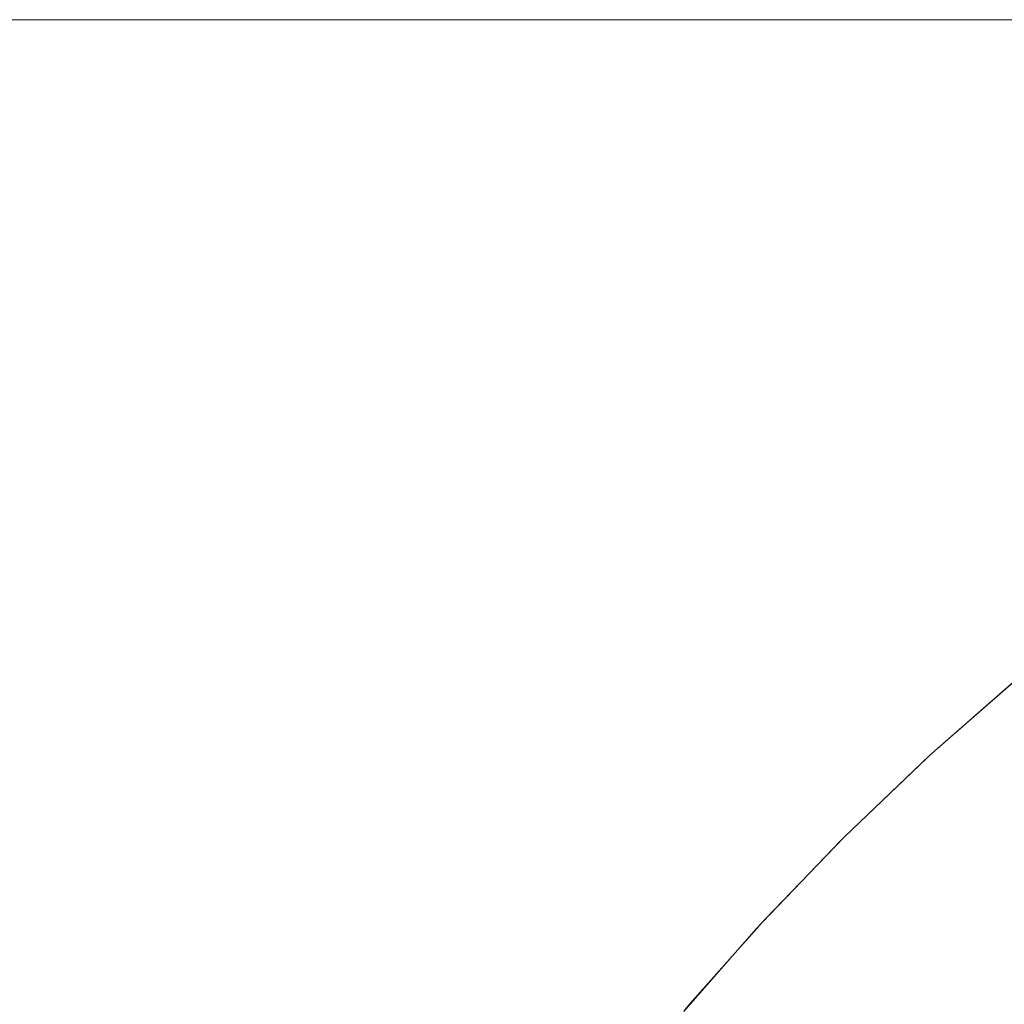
# Model space of a CAD drawing. Header units: centimetres. Extents: x -26 to 27.3, y -21.7 to -19.9.
# Tile 148 of 202: x 9.4099 to 9.445, y -19.895 to -19.8599. Entities that reach past the tile are written whole.
import ezdxf

# ---------------------------------------------------------------- set-up
doc = ezdxf.new("R2010")
doc.units = ezdxf.units.CM
doc.header["$LTSCALE"] = 2.54
doc.layers.add('Lucido design-1', color=7, linetype='Continuous')

# ---------------------------------------------------------------- blocks, each defined once
blk = doc.blocks.new('Gruppo-4-1')
at = {"color": 7, "linetype": 'Continuous', "lineweight": 9}
for points, invisible_edges in [([(27.209853, -19.859935, 330.489196), (27.209853, -19.859888, 330.486121), (-25.890147, -19.859888, 330.486121), (-25.890147, -19.859935, 330.489196)], 8), ([(9.309853, -19.859888, 330.286121), (-25.890147, -19.859888, 330.486121), (27.209853, -19.859888, 330.486121)], 9), ([(27.209853, -19.859888, 330.486121), (9.318577, -19.859888, 330.285931), (9.309853, -19.859888, 330.286121)], 9), ([(9.327284, -19.859888, 330.28536), (9.318577, -19.859888, 330.285931), (27.209853, -19.859888, 330.486121)], 10), ([(9.335958, -19.859888, 330.28441), (9.327284, -19.859888, 330.28536), (27.209853, -19.859888, 330.486121)], 10), ([(27.209853, -19.859888, 330.486121), (9.344583, -19.859888, 330.283083), (9.335958, -19.859888, 330.28441)], 9), ([(9.353141, -19.859888, 330.281381), (9.344583, -19.859888, 330.283083), (27.209853, -19.859888, 330.486121)], 10), ([(27.209853, -19.859888, 330.486121), (9.361617, -19.859888, 330.279307), (9.353141, -19.859888, 330.281381)], 9), ([(27.209853, -19.859888, 330.486121), (9.369994, -19.859888, 330.276865), (9.361617, -19.859888, 330.279307)], 9), ([(9.378257, -19.859888, 330.27406), (9.369994, -19.859888, 330.276865), (27.209853, -19.859888, 330.486121)], 10), ([(27.209853, -19.859888, 330.486121), (9.38639, -19.859888, 330.270897), (9.378257, -19.859888, 330.27406)], 9), ([(9.394377, -19.859888, 330.267383), (9.38639, -19.859888, 330.270897), (27.209853, -19.859888, 330.486121)], 10), ([(27.209853, -19.859888, 330.486121), (9.402203, -19.859888, 330.263524), (9.394377, -19.859888, 330.267383)], 9), ([(27.209853, -19.859888, 330.486121), (9.409853, -19.859888, 330.259327), (9.402203, -19.859888, 330.263524)], 9), ([(9.409853, -19.859888, 330.259327), (9.417313, -19.859888, 330.2548), (9.41497, -19.859983, 330.251123), (9.407673, -19.859983, 330.255551)], 14), ([(9.417313, -19.859888, 330.2548), (9.409853, -19.859888, 330.259327), (27.209853, -19.859888, 330.486121)], 10), ([(9.417313, -19.859888, 330.2548), (9.424568, -19.859888, 330.249952), (9.422068, -19.859983, 330.24638), (9.41497, -19.859983, 330.251123)], 14), ([(9.424568, -19.859888, 330.249952), (9.417313, -19.859888, 330.2548), (27.209853, -19.859888, 330.486121)], 10), ([(9.424568, -19.859888, 330.249952), (9.431605, -19.859888, 330.244792), (9.428951, -19.859983, 330.241333), (9.422068, -19.859983, 330.24638)], 14), ([(27.209853, -19.859888, 330.486121), (9.431605, -19.859888, 330.244792), (9.424568, -19.859888, 330.249952)], 9), ([(9.431605, -19.859888, 330.244792), (9.438411, -19.859888, 330.23933), (9.435608, -19.859983, 330.23599), (9.428951, -19.859983, 330.241333)], 14), ([(27.209853, -19.859888, 330.486121), (9.438411, -19.859888, 330.23933), (9.431605, -19.859888, 330.244792)], 9), ([(9.438411, -19.859888, 330.23933), (9.444971, -19.859888, 330.233577), (9.442026, -19.859983, 330.230362), (9.435608, -19.859983, 330.23599)], 14), ([(9.444971, -19.859888, 330.233577), (9.438411, -19.859888, 330.23933), (27.209853, -19.859888, 330.486121)], 10), ([(9.444971, -19.859888, 330.233577), (9.451274, -19.859888, 330.227543), (9.448191, -19.859983, 330.22446), (9.442026, -19.859983, 330.230362)], 14), ([(-25.890147, -19.859935, 330.489196), (-25.890147, -19.860002, 330.490482), (27.209853, -19.860002, 330.490482), (27.209853, -19.859935, 330.489196)], 10), ([(27.209853, -19.860149, 330.493342), (27.209853, -19.860002, 330.490482), (-25.890147, -19.860002, 330.490482), (-25.890147, -19.860149, 330.493342)], 10), ([(-25.890147, -19.860149, 330.493342), (-25.890147, -19.860288, 330.494835), (27.209853, -19.860288, 330.494835), (27.209853, -19.860149, 330.493342)], 10), ([(9.405607, -19.860249, 330.251972), (9.41275, -19.860249, 330.247637), (9.410539, -19.860686, 330.244167), (9.40355, -19.860686, 330.248409)], 15), ([(9.407673, -19.859983, 330.255551), (9.41497, -19.859983, 330.251123), (9.41275, -19.860249, 330.247637), (9.405607, -19.860249, 330.251972)], 15), ([(9.41275, -19.860249, 330.247637), (9.419697, -19.860249, 330.242995), (9.417337, -19.860686, 330.239625), (9.410539, -19.860686, 330.244167)], 15), ([(9.41497, -19.859983, 330.251123), (9.422068, -19.859983, 330.24638), (9.419697, -19.860249, 330.242995), (9.41275, -19.860249, 330.247637)], 15), ([(9.419697, -19.860249, 330.242995), (9.426435, -19.860249, 330.238055), (9.423931, -19.860686, 330.234791), (9.417337, -19.860686, 330.239625)], 15), ([(9.422068, -19.859983, 330.24638), (9.428951, -19.859983, 330.241333), (9.426435, -19.860249, 330.238055), (9.419697, -19.860249, 330.242995)], 15), ([(9.426435, -19.860249, 330.238055), (9.432952, -19.860249, 330.232825), (9.430307, -19.860686, 330.229673), (9.423931, -19.860686, 330.234791)], 15), ([(9.428951, -19.859983, 330.241333), (9.435608, -19.859983, 330.23599), (9.432952, -19.860249, 330.232825), (9.426435, -19.860249, 330.238055)], 15), ([(9.432952, -19.860249, 330.232825), (9.439234, -19.860249, 330.227316), (9.436454, -19.860686, 330.224282), (9.430307, -19.860686, 330.229673)], 15), ([(9.435608, -19.859983, 330.23599), (9.442026, -19.859983, 330.230362), (9.439234, -19.860249, 330.227316), (9.432952, -19.860249, 330.232825)], 15), ([(9.439234, -19.860249, 330.227316), (9.445269, -19.860249, 330.221538), (9.44236, -19.860686, 330.218629), (9.436454, -19.860686, 330.224282)], 15), ([(9.442026, -19.859983, 330.230362), (9.448191, -19.859983, 330.22446), (9.445269, -19.860249, 330.221538), (9.439234, -19.860249, 330.227316)], 15), ([(9.445269, -19.860249, 330.221538), (9.451047, -19.860249, 330.215502), (9.448014, -19.860686, 330.212723), (9.44236, -19.860686, 330.218629)], 15), ([(27.209853, -19.860535, 330.497478), (27.209853, -19.860288, 330.494835), (-25.890147, -19.860288, 330.494835), (-25.890147, -19.860535, 330.497478)], 10), ([(-25.890147, -19.860535, 330.497478), (-25.890147, -19.860764, 330.499171), (27.209853, -19.860764, 330.499171), (27.209853, -19.860535, 330.497478)], 10), ([(27.209853, -19.861093, 330.501599), (27.209853, -19.860764, 330.499171), (-25.890147, -19.860764, 330.499171), (-25.890147, -19.861093, 330.501599)], 10), ([(9.40355, -19.860686, 330.248409), (9.410539, -19.860686, 330.244167), (9.408342, -19.861292, 330.240718), (9.401505, -19.861292, 330.244867)], 15), ([(9.410539, -19.860686, 330.244167), (9.417337, -19.860686, 330.239625), (9.414992, -19.861292, 330.236275), (9.408342, -19.861292, 330.240718)], 15), ([(9.417337, -19.860686, 330.239625), (9.423931, -19.860686, 330.234791), (9.421441, -19.861292, 330.231546), (9.414992, -19.861292, 330.236275)], 15), ([(9.423931, -19.860686, 330.234791), (9.430307, -19.860686, 330.229673), (9.427679, -19.861292, 330.22654), (9.421441, -19.861292, 330.231546)], 15), ([(9.430307, -19.860686, 330.229673), (9.436454, -19.860686, 330.224282), (9.433691, -19.861292, 330.221267), (9.427679, -19.861292, 330.22654)], 15), ([(9.436454, -19.860686, 330.224282), (9.44236, -19.860686, 330.218629), (9.439469, -19.861292, 330.215737), (9.433691, -19.861292, 330.221267)], 15), ([(9.44236, -19.860686, 330.218629), (9.448014, -19.860686, 330.212723), (9.444999, -19.861292, 330.20996), (9.439469, -19.861292, 330.215737)], 15), ([(-25.890147, -19.861093, 330.501599), (-25.890147, -19.861428, 330.503483), (27.209853, -19.861428, 330.503483), (27.209853, -19.861093, 330.501599)], 10), ([(9.408342, -19.861292, 330.240718), (9.414992, -19.861292, 330.236275), (9.412665, -19.862065, 330.232952), (9.406162, -19.862065, 330.237297)], 15), ([(9.414992, -19.861292, 330.236275), (9.421441, -19.861292, 330.231546), (9.418972, -19.862065, 330.228327), (9.412665, -19.862065, 330.232952)], 15), ([(9.421441, -19.861292, 330.231546), (9.427679, -19.861292, 330.22654), (9.425071, -19.862065, 330.223432), (9.418972, -19.862065, 330.228327)], 15), ([(9.427679, -19.861292, 330.22654), (9.433691, -19.861292, 330.221267), (9.43095, -19.862065, 330.218276), (9.425071, -19.862065, 330.223432)], 15), ([(9.433691, -19.861292, 330.221267), (9.439469, -19.861292, 330.215737), (9.4366, -19.862065, 330.212868), (9.43095, -19.862065, 330.218276)], 15), ([(9.439469, -19.861292, 330.215737), (9.444999, -19.861292, 330.20996), (9.442008, -19.862065, 330.207219), (9.4366, -19.862065, 330.212868)], 15), ([(9.444999, -19.861292, 330.20996), (9.450272, -19.861292, 330.203947), (9.447164, -19.862065, 330.201339), (9.442008, -19.862065, 330.207219)], 15), ([(27.209853, -19.861823, 330.505696), (27.209853, -19.861428, 330.503483), (-25.890147, -19.861428, 330.503483), (-25.890147, -19.861823, 330.505696)], 10), ([(-25.890147, -19.861823, 330.505696), (-25.890147, -19.86228, 330.507761), (27.209853, -19.86228, 330.507761), (27.209853, -19.861823, 330.505696)], 10), ([(27.209853, -19.862723, 330.509763), (27.209853, -19.86228, 330.507761), (-25.890147, -19.86228, 330.507761), (-25.890147, -19.862723, 330.509763)], 10), ([(9.406162, -19.862065, 330.237297), (9.412665, -19.862065, 330.232952), (9.41036, -19.863005, 330.22966), (9.404003, -19.863005, 330.233908)], 15), ([(9.412665, -19.862065, 330.232952), (9.418972, -19.862065, 330.228327), (9.416525, -19.863005, 330.225139), (9.41036, -19.863005, 330.22966)], 15), ([(9.418972, -19.862065, 330.228327), (9.425071, -19.862065, 330.223432), (9.422488, -19.863005, 330.220354), (9.416525, -19.863005, 330.225139)], 15), ([(9.425071, -19.862065, 330.223432), (9.43095, -19.862065, 330.218276), (9.428236, -19.863005, 330.215313), (9.422488, -19.863005, 330.220354)], 15), ([(9.43095, -19.862065, 330.218276), (9.4366, -19.862065, 330.212868), (9.433758, -19.863005, 330.210027), (9.428236, -19.863005, 330.215313)], 15), ([(9.4366, -19.862065, 330.212868), (9.442008, -19.862065, 330.207219), (9.439045, -19.863005, 330.204504), (9.433758, -19.863005, 330.210027)], 15), ([(9.442008, -19.862065, 330.207219), (9.447164, -19.862065, 330.201339), (9.444086, -19.863005, 330.198756), (9.439045, -19.863005, 330.204504)], 15), ([(9.447164, -19.862065, 330.201339), (9.452059, -19.862065, 330.19524), (9.448871, -19.863005, 330.192794), (9.444086, -19.863005, 330.198756)], 15), ([(-25.890147, -19.862723, 330.509763), (-25.890147, -19.863316, 330.511998), (27.209853, -19.863316, 330.511998), (27.209853, -19.862723, 330.509763)], 10), ([(9.404003, -19.863005, 330.233908), (9.41036, -19.863005, 330.22966), (9.408081, -19.864108, 330.226406), (9.401868, -19.864108, 330.230557)], 15), ([(9.41036, -19.863005, 330.22966), (9.416525, -19.863005, 330.225139), (9.414107, -19.864108, 330.221988), (9.408081, -19.864108, 330.226406)], 15), ([(9.416525, -19.863005, 330.225139), (9.422488, -19.863005, 330.220354), (9.419934, -19.864108, 330.217311), (9.414107, -19.864108, 330.221988)], 15), ([(9.422488, -19.863005, 330.220354), (9.428236, -19.863005, 330.215313), (9.425552, -19.864108, 330.212384), (9.419934, -19.864108, 330.217311)], 15), ([(9.428236, -19.863005, 330.215313), (9.433758, -19.863005, 330.210027), (9.430949, -19.864108, 330.207217), (9.425552, -19.864108, 330.212384)], 15), ([(9.433758, -19.863005, 330.210027), (9.439045, -19.863005, 330.204504), (9.436116, -19.864108, 330.20182), (9.430949, -19.864108, 330.207217)], 15), ([(9.439045, -19.863005, 330.204504), (9.444086, -19.863005, 330.198756), (9.441042, -19.864108, 330.196202), (9.436116, -19.864108, 330.20182)], 15), ([(9.444086, -19.863005, 330.198756), (9.448871, -19.863005, 330.192794), (9.445719, -19.864108, 330.190375), (9.441042, -19.864108, 330.196202)], 15), ([(27.209853, -19.863793, 330.513793), (27.209853, -19.863316, 330.511998), (-25.890147, -19.863316, 330.511998), (-25.890147, -19.863793, 330.513793)], 10), ([(-25.890147, -19.863793, 330.513793), (-25.890147, -19.864536, 330.516186), (27.209853, -19.864536, 330.516186), (27.209853, -19.863793, 330.513793)], 10), ([(9.408081, -19.864108, 330.226406), (9.414107, -19.864108, 330.221988), (9.41172, -19.865374, 330.218877), (9.405832, -19.865374, 330.223194)], 15), ([(9.414107, -19.864108, 330.221988), (9.419934, -19.864108, 330.217311), (9.417414, -19.865374, 330.214307), (9.41172, -19.865374, 330.218877)], 15), ([(9.419934, -19.864108, 330.217311), (9.425552, -19.864108, 330.212384), (9.422903, -19.865374, 330.209494), (9.417414, -19.865374, 330.214307)], 15), ([(9.425552, -19.864108, 330.212384), (9.430949, -19.864108, 330.207217), (9.428177, -19.865374, 330.204445), (9.422903, -19.865374, 330.209494)], 15), ([(9.430949, -19.864108, 330.207217), (9.436116, -19.864108, 330.20182), (9.433225, -19.865374, 330.199171), (9.428177, -19.865374, 330.204445)], 15), ([(9.436116, -19.864108, 330.20182), (9.441042, -19.864108, 330.196202), (9.438039, -19.865374, 330.193682), (9.433225, -19.865374, 330.199171)], 15), ([(9.441042, -19.864108, 330.196202), (9.445719, -19.864108, 330.190375), (9.442609, -19.865374, 330.187988), (9.438039, -19.865374, 330.193682)], 15), ([(9.445719, -19.864108, 330.190375), (9.450137, -19.864108, 330.18435), (9.446926, -19.865374, 330.182101), (9.442609, -19.865374, 330.187988)], 15), ([(27.209853, -19.865031, 330.517778), (27.209853, -19.864536, 330.516186), (-25.890147, -19.864536, 330.516186), (-25.890147, -19.865031, 330.517778)], 10), ([(-25.890147, -19.865031, 330.517778), (-25.890147, -19.865938, 330.520317), (27.209853, -19.865938, 330.520317), (27.209853, -19.865031, 330.517778)], 10), ([(9.405832, -19.865374, 330.223194), (9.41172, -19.865374, 330.218877), (9.409369, -19.866798, 330.215813), (9.403617, -19.866798, 330.220031)], 15), ([(9.41172, -19.865374, 330.218877), (9.417414, -19.865374, 330.214307), (9.414931, -19.866798, 330.211349), (9.409369, -19.866798, 330.215813)], 15), ([(9.417414, -19.865374, 330.214307), (9.422903, -19.865374, 330.209494), (9.420294, -19.866798, 330.206646), (9.414931, -19.866798, 330.211349)], 15), ([(9.422903, -19.865374, 330.209494), (9.428177, -19.865374, 330.204445), (9.425446, -19.866798, 330.201714), (9.420294, -19.866798, 330.206646)], 15), ([(9.428177, -19.865374, 330.204445), (9.433225, -19.865374, 330.199171), (9.430378, -19.866798, 330.196562), (9.425446, -19.866798, 330.201714)], 15), ([(9.433225, -19.865374, 330.199171), (9.438039, -19.865374, 330.193682), (9.435081, -19.866798, 330.1912), (9.430378, -19.866798, 330.196562)], 15), ([(9.438039, -19.865374, 330.193682), (9.442609, -19.865374, 330.187988), (9.439545, -19.866798, 330.185638), (9.435081, -19.866798, 330.1912)], 15), ([(9.442609, -19.865374, 330.187988), (9.446926, -19.865374, 330.182101), (9.443762, -19.866798, 330.179886), (9.439545, -19.866798, 330.185638)], 15), ([(9.446926, -19.865374, 330.182101), (9.450982, -19.865374, 330.17603), (9.447725, -19.866798, 330.173955), (9.443762, -19.866798, 330.179886)], 15), ([(27.209853, -19.866436, 330.521712), (27.209853, -19.865938, 330.520317), (-25.890147, -19.865938, 330.520317), (-25.890147, -19.866436, 330.521712)], 10), ([(-25.890147, -19.866436, 330.521712), (-25.890147, -19.867517, 330.524383), (27.209853, -19.867517, 330.524383), (27.209853, -19.866436, 330.521712)], 10), ([(9.409369, -19.866798, 330.215813), (9.414931, -19.866798, 330.211349), (9.412491, -19.868378, 330.208441), (9.407058, -19.868378, 330.212801)], 15), ([(9.414931, -19.866798, 330.211349), (9.420294, -19.866798, 330.206646), (9.417729, -19.868378, 330.203847), (9.412491, -19.868378, 330.208441)], 15), ([(9.420294, -19.866798, 330.206646), (9.425446, -19.866798, 330.201714), (9.422761, -19.868378, 330.19903), (9.417729, -19.868378, 330.203847)], 15), ([(9.425446, -19.866798, 330.201714), (9.430378, -19.866798, 330.196562), (9.427579, -19.868378, 330.193997), (9.422761, -19.868378, 330.19903)], 15), ([(9.430378, -19.866798, 330.196562), (9.435081, -19.866798, 330.1912), (9.432172, -19.868378, 330.188759), (9.427579, -19.868378, 330.193997)], 15), ([(9.435081, -19.866798, 330.1912), (9.439545, -19.866798, 330.185638), (9.436533, -19.868378, 330.183326), (9.432172, -19.868378, 330.188759)], 15), ([(9.439545, -19.866798, 330.185638), (9.443762, -19.866798, 330.179886), (9.440652, -19.868378, 330.177708), (9.436533, -19.868378, 330.183326)], 15), ([(9.443762, -19.866798, 330.179886), (9.447725, -19.866798, 330.173955), (9.444523, -19.868378, 330.171915), (9.440652, -19.868378, 330.177708)], 15), ([(9.447725, -19.866798, 330.173955), (9.451425, -19.866798, 330.167858), (9.448137, -19.868378, 330.16596), (9.444523, -19.868378, 330.171915)], 15), ([(27.209853, -19.868005, 330.525586), (27.209853, -19.867517, 330.524383), (-25.890147, -19.867517, 330.524383), (-25.890147, -19.868005, 330.525586)], 10), ([(-25.890147, -19.868005, 330.525586), (-25.890147, -19.869273, 330.528376), (27.209853, -19.869273, 330.528376), (27.209853, -19.868005, 330.525586)], 10), ([(9.407058, -19.868378, 330.212801), (9.412491, -19.868378, 330.208441), (9.410096, -19.870112, 330.205587), (9.40479, -19.870112, 330.209846)], 15), ([(9.412491, -19.868378, 330.208441), (9.417729, -19.868378, 330.203847), (9.415212, -19.870112, 330.201101), (9.410096, -19.870112, 330.205587)], 15), ([(9.417729, -19.868378, 330.203847), (9.422761, -19.868378, 330.19903), (9.420127, -19.870112, 330.196395), (9.415212, -19.870112, 330.201101)], 15), ([(9.422761, -19.868378, 330.19903), (9.427579, -19.868378, 330.193997), (9.424832, -19.870112, 330.19148), (9.420127, -19.870112, 330.196395)], 15), ([(9.427579, -19.868378, 330.193997), (9.432172, -19.868378, 330.188759), (9.429318, -19.870112, 330.186365), (9.424832, -19.870112, 330.19148)], 15), ([(9.432172, -19.868378, 330.188759), (9.436533, -19.868378, 330.183326), (9.433577, -19.870112, 330.181058), (9.429318, -19.870112, 330.186365)], 15), ([(9.436533, -19.868378, 330.183326), (9.440652, -19.868378, 330.177708), (9.437601, -19.870112, 330.175571), (9.433577, -19.870112, 330.181058)], 15), ([(9.440652, -19.868378, 330.177708), (9.444523, -19.868378, 330.171915), (9.441381, -19.870112, 330.169914), (9.437601, -19.870112, 330.175571)], 15), ([(9.444523, -19.868378, 330.171915), (9.448137, -19.868378, 330.16596), (9.444911, -19.870112, 330.164097), (9.441381, -19.870112, 330.169914)], 15), ([(9.448137, -19.868378, 330.16596), (9.451488, -19.868378, 330.159852), (9.448183, -19.870112, 330.158132), (9.444911, -19.870112, 330.164097)], 15), ([(27.209853, -19.869736, 330.529396), (27.209853, -19.869273, 330.528376), (-25.890147, -19.869273, 330.528376), (-25.890147, -19.869736, 330.529396)], 10), ([(-25.890147, -19.869736, 330.529396), (-25.890147, -19.871201, 330.532289), (27.209853, -19.871201, 330.532289), (27.209853, -19.869736, 330.529396)], 10), ([(9.40479, -19.870112, 330.209846), (9.410096, -19.870112, 330.205587), (9.407752, -19.871996, 330.202793), (9.402569, -19.871996, 330.206952)], 15), ([(9.410096, -19.870112, 330.205587), (9.415212, -19.870112, 330.201101), (9.412748, -19.871996, 330.198411), (9.407752, -19.871996, 330.202793)], 15), ([(9.415212, -19.870112, 330.201101), (9.420127, -19.870112, 330.196395), (9.417548, -19.871996, 330.193816), (9.412748, -19.871996, 330.198411)], 15), ([(9.420127, -19.870112, 330.196395), (9.424832, -19.870112, 330.19148), (9.422143, -19.871996, 330.189016), (9.417548, -19.871996, 330.193816)], 15), ([(9.424832, -19.870112, 330.19148), (9.429318, -19.870112, 330.186365), (9.426524, -19.871996, 330.18402), (9.422143, -19.871996, 330.189016)], 15), ([(9.429318, -19.870112, 330.186365), (9.433577, -19.870112, 330.181058), (9.430683, -19.871996, 330.178838), (9.426524, -19.871996, 330.18402)], 15), ([(9.433577, -19.870112, 330.181058), (9.437601, -19.870112, 330.175571), (9.434613, -19.871996, 330.173479), (9.430683, -19.871996, 330.178838)], 15), ([(9.437601, -19.870112, 330.175571), (9.441381, -19.870112, 330.169914), (9.438304, -19.871996, 330.167954), (9.434613, -19.871996, 330.173479)], 15), ([(9.441381, -19.870112, 330.169914), (9.444911, -19.870112, 330.164097), (9.441751, -19.871996, 330.162273), (9.438304, -19.871996, 330.167954)], 15), ([(9.444911, -19.870112, 330.164097), (9.448183, -19.870112, 330.158132), (9.444948, -19.871996, 330.156447), (9.441751, -19.871996, 330.162273)], 15), ([(9.448183, -19.870112, 330.158132), (9.451193, -19.870112, 330.152029), (9.447887, -19.871996, 330.150488), (9.444948, -19.871996, 330.156447)], 15), ([(27.209853, -19.871627, 330.533133), (27.209853, -19.871201, 330.532289), (-25.890147, -19.871201, 330.532289), (-25.890147, -19.871627, 330.533133)], 10), ([(-25.890147, -19.871627, 330.533133), (-25.890147, -19.873297, 330.536115), (27.209853, -19.873297, 330.536115), (27.209853, -19.871627, 330.533133)], 10), ([(9.407752, -19.871996, 330.202793), (9.412748, -19.871996, 330.198411), (9.41034, -19.874026, 330.195783), (9.405461, -19.874026, 330.200062)], 15), ([(9.412748, -19.871996, 330.198411), (9.417548, -19.871996, 330.193816), (9.415027, -19.874026, 330.191296), (9.41034, -19.874026, 330.195783)], 15), ([(9.417548, -19.871996, 330.193816), (9.422143, -19.871996, 330.189016), (9.419515, -19.874026, 330.186608), (9.415027, -19.874026, 330.191296)], 15), ([(9.422143, -19.871996, 330.189016), (9.426524, -19.871996, 330.18402), (9.423794, -19.874026, 330.181729), (9.419515, -19.874026, 330.186608)], 15), ([(9.426524, -19.871996, 330.18402), (9.430683, -19.871996, 330.178838), (9.427856, -19.874026, 330.176668), (9.423794, -19.874026, 330.181729)], 15), ([(9.430683, -19.871996, 330.178838), (9.434613, -19.871996, 330.173479), (9.431693, -19.874026, 330.171435), (9.427856, -19.874026, 330.176668)], 15), ([(9.434613, -19.871996, 330.173479), (9.438304, -19.871996, 330.167954), (9.435298, -19.874026, 330.166039), (9.431693, -19.874026, 330.171435)], 15), ([(9.438304, -19.871996, 330.167954), (9.441751, -19.871996, 330.162273), (9.438665, -19.874026, 330.160491), (9.435298, -19.874026, 330.166039)], 15), ([(9.441751, -19.871996, 330.162273), (9.444948, -19.871996, 330.156447), (9.441786, -19.874026, 330.154801), (9.438665, -19.874026, 330.160491)], 15), ([(9.444948, -19.871996, 330.156447), (9.447887, -19.871996, 330.150488), (9.444656, -19.874026, 330.148981), (9.441786, -19.874026, 330.154801)], 15), ([(9.447887, -19.871996, 330.150488), (9.450563, -19.871996, 330.144405), (9.44727, -19.874026, 330.143041), (9.444656, -19.874026, 330.148981)], 15), ([(27.209853, -19.873675, 330.536791), (27.209853, -19.873297, 330.536115), (-25.890147, -19.873297, 330.536115), (-25.890147, -19.873675, 330.536791)], 10), ([(-25.890147, -19.873675, 330.536791), (-25.890147, -19.875558, 330.539846), (27.209853, -19.875558, 330.539846), (27.209853, -19.873675, 330.536791)], 10), ([(9.405461, -19.874026, 330.200062), (9.41034, -19.874026, 330.195783), (9.407992, -19.876198, 330.193221), (9.403227, -19.876198, 330.1974)], 15), ([(9.41034, -19.874026, 330.195783), (9.415027, -19.874026, 330.191296), (9.41257, -19.876198, 330.188839), (9.407992, -19.876198, 330.193221)], 15), ([(9.415027, -19.874026, 330.191296), (9.419515, -19.874026, 330.186608), (9.416953, -19.876198, 330.18426), (9.41257, -19.876198, 330.188839)], 15), ([(9.419515, -19.874026, 330.186608), (9.423794, -19.874026, 330.181729), (9.421132, -19.876198, 330.179495), (9.416953, -19.876198, 330.18426)], 15), ([(9.423794, -19.874026, 330.181729), (9.427856, -19.874026, 330.176668), (9.425099, -19.876198, 330.174553), (9.421132, -19.876198, 330.179495)], 15), ([(9.427856, -19.874026, 330.176668), (9.431693, -19.874026, 330.171435), (9.428846, -19.876198, 330.169442), (9.425099, -19.876198, 330.174553)], 15), ([(9.431693, -19.874026, 330.171435), (9.435298, -19.874026, 330.166039), (9.432367, -19.876198, 330.164172), (9.428846, -19.876198, 330.169442)], 15), ([(9.435298, -19.874026, 330.166039), (9.438665, -19.874026, 330.160491), (9.435655, -19.876198, 330.158753), (9.432367, -19.876198, 330.164172)], 15), ([(9.438665, -19.874026, 330.160491), (9.441786, -19.874026, 330.154801), (9.438704, -19.876198, 330.153197), (9.435655, -19.876198, 330.158753)], 15), ([(9.441786, -19.874026, 330.154801), (9.444656, -19.874026, 330.148981), (9.441507, -19.876198, 330.147513), (9.438704, -19.876198, 330.153197)], 15), ([(9.444656, -19.874026, 330.148981), (9.44727, -19.874026, 330.143041), (9.44406, -19.876198, 330.141712), (9.441507, -19.876198, 330.147513)], 15), ([(9.44727, -19.874026, 330.143041), (9.449622, -19.874026, 330.136993), (9.446357, -19.876198, 330.135805), (9.44406, -19.876198, 330.141712)], 15), ([(27.209853, -19.875877, 330.540363), (27.209853, -19.875558, 330.539846), (-25.890147, -19.875558, 330.539846), (-25.890147, -19.875877, 330.540363)], 10), ([(-25.890147, -19.875877, 330.540363), (-25.890147, -19.87798, 330.543474), (27.209853, -19.87798, 330.543474), (27.209853, -19.875877, 330.540363)], 10), ([(9.407992, -19.876198, 330.193221), (9.41257, -19.876198, 330.188839), (9.41018, -19.878509, 330.186449), (9.405708, -19.878509, 330.190729)], 15), ([(9.41257, -19.876198, 330.188839), (9.416953, -19.876198, 330.18426), (9.414461, -19.878509, 330.181977), (9.41018, -19.878509, 330.186449)], 15), ([(9.416953, -19.876198, 330.18426), (9.421132, -19.876198, 330.179495), (9.418542, -19.878509, 330.177323), (9.414461, -19.878509, 330.181977)], 15), ([(9.421132, -19.876198, 330.179495), (9.425099, -19.876198, 330.174553), (9.422417, -19.878509, 330.172495), (9.418542, -19.878509, 330.177323)], 15), ([(9.425099, -19.876198, 330.174553), (9.428846, -19.876198, 330.169442), (9.426078, -19.878509, 330.167503), (9.422417, -19.878509, 330.172495)], 15), ([(9.428846, -19.876198, 330.169442), (9.432367, -19.876198, 330.164172), (9.429517, -19.878509, 330.162356), (9.426078, -19.878509, 330.167503)], 15), ([(9.432367, -19.876198, 330.164172), (9.435655, -19.876198, 330.158753), (9.432728, -19.878509, 330.157063), (9.429517, -19.878509, 330.162356)], 15), ([(9.435655, -19.876198, 330.158753), (9.438704, -19.876198, 330.153197), (9.435706, -19.878509, 330.151636), (9.432728, -19.878509, 330.157063)], 15), ([(9.438704, -19.876198, 330.153197), (9.441507, -19.876198, 330.147513), (9.438444, -19.878509, 330.146084), (9.435706, -19.878509, 330.151636)], 15), ([(9.441507, -19.876198, 330.147513), (9.44406, -19.876198, 330.141712), (9.440937, -19.878509, 330.140418), (9.438444, -19.878509, 330.146084)], 15), ([(9.44406, -19.876198, 330.141712), (9.446357, -19.876198, 330.135805), (9.44318, -19.878509, 330.134649), (9.440937, -19.878509, 330.140418)], 15), ([(9.446357, -19.876198, 330.135805), (9.448394, -19.876198, 330.129803), (9.44517, -19.878509, 330.128787), (9.44318, -19.878509, 330.134649)], 15), ([(27.209853, -19.878229, 330.543844), (27.209853, -19.87798, 330.543474), (-25.890147, -19.87798, 330.543474), (-25.890147, -19.878229, 330.543844)], 10), ([(-25.890147, -19.878229, 330.543844), (-25.890147, -19.880557, 330.546994), (27.209853, -19.880557, 330.546994), (27.209853, -19.878229, 330.543844)], 10), ([(9.405708, -19.878509, 330.190729), (9.41018, -19.878509, 330.186449), (9.407861, -19.880954, 330.18413), (9.403493, -19.880954, 330.188311)], 15), ([(9.41018, -19.878509, 330.186449), (9.414461, -19.878509, 330.181977), (9.412043, -19.880954, 330.179761), (9.407861, -19.880954, 330.18413)], 15), ([(9.414461, -19.878509, 330.181977), (9.418542, -19.878509, 330.177323), (9.41603, -19.880954, 330.175215), (9.412043, -19.880954, 330.179761)], 15), ([(9.418542, -19.878509, 330.177323), (9.422417, -19.878509, 330.172495), (9.419815, -19.880954, 330.170498), (9.41603, -19.880954, 330.175215)], 15), ([(9.422417, -19.878509, 330.172495), (9.426078, -19.878509, 330.167503), (9.423391, -19.880954, 330.165622), (9.419815, -19.880954, 330.170498)], 15), ([(9.426078, -19.878509, 330.167503), (9.429517, -19.878509, 330.162356), (9.426751, -19.880954, 330.160594), (9.423391, -19.880954, 330.165622)], 15), ([(9.429517, -19.878509, 330.162356), (9.432728, -19.878509, 330.157063), (9.429888, -19.880954, 330.155424), (9.426751, -19.880954, 330.160594)], 15), ([(9.432728, -19.878509, 330.157063), (9.435706, -19.878509, 330.151636), (9.432797, -19.880954, 330.150122), (9.429888, -19.880954, 330.155424)], 15), ([(9.435706, -19.878509, 330.151636), (9.438444, -19.878509, 330.146084), (9.435471, -19.880954, 330.144698), (9.432797, -19.880954, 330.150122)], 15), ([(9.438444, -19.878509, 330.146084), (9.440937, -19.878509, 330.140418), (9.437907, -19.880954, 330.139163), (9.435471, -19.880954, 330.144698)], 15), ([(9.440937, -19.878509, 330.140418), (9.44318, -19.878509, 330.134649), (9.440099, -19.880954, 330.133527), (9.437907, -19.880954, 330.139163)], 15), ([(9.44318, -19.878509, 330.134649), (9.44517, -19.878509, 330.128787), (9.442042, -19.880954, 330.127801), (9.440099, -19.880954, 330.133527)], 15), ([(9.44517, -19.878509, 330.128787), (9.446902, -19.878509, 330.122844), (9.443735, -19.880954, 330.121995), (9.442042, -19.880954, 330.127801)], 15), ([(9.446902, -19.878509, 330.122844), (9.448374, -19.878509, 330.116831), (9.445172, -19.880954, 330.116121), (9.443735, -19.880954, 330.121995)], 15), ([(27.209853, -19.880728, 330.547225), (27.209853, -19.880557, 330.546994), (-25.890147, -19.880557, 330.546994), (-25.890147, -19.880728, 330.547225)], 10), ([(-25.890147, -19.880728, 330.547225), (-25.890147, -19.883286, 330.550399), (27.209853, -19.883286, 330.550399), (27.209853, -19.880728, 330.547225)], 10), ([(9.407861, -19.880954, 330.18413), (9.412043, -19.880954, 330.179761), (9.409703, -19.883529, 330.177617), (9.405617, -19.883529, 330.181885)], 15), ([(9.412043, -19.880954, 330.179761), (9.41603, -19.880954, 330.175215), (9.413599, -19.883529, 330.173174), (9.409703, -19.883529, 330.177617)], 15), ([(9.41603, -19.880954, 330.175215), (9.419815, -19.880954, 330.170498), (9.417297, -19.883529, 330.168566), (9.413599, -19.883529, 330.173174)], 15), ([(9.419815, -19.880954, 330.170498), (9.423391, -19.880954, 330.165622), (9.420791, -19.883529, 330.163801), (9.417297, -19.883529, 330.168566)], 15), ([(9.423391, -19.880954, 330.165622), (9.426751, -19.880954, 330.160594), (9.424074, -19.883529, 330.158888), (9.420791, -19.883529, 330.163801)], 15), ([(9.426751, -19.880954, 330.160594), (9.429888, -19.880954, 330.155424), (9.427139, -19.883529, 330.153837), (9.424074, -19.883529, 330.158888)], 15), ([(9.429888, -19.880954, 330.155424), (9.432797, -19.880954, 330.150122), (9.429981, -19.883529, 330.148656), (9.427139, -19.883529, 330.153837)], 15), ([(9.432797, -19.880954, 330.150122), (9.435471, -19.880954, 330.144698), (9.432595, -19.883529, 330.143357), (9.429981, -19.883529, 330.148656)], 15), ([(9.435471, -19.880954, 330.144698), (9.437907, -19.880954, 330.139163), (9.434974, -19.883529, 330.137948), (9.432595, -19.883529, 330.143357)], 15), ([(9.437907, -19.880954, 330.139163), (9.440099, -19.880954, 330.133527), (9.437116, -19.883529, 330.132441), (9.434974, -19.883529, 330.137948)], 15), ([(9.440099, -19.880954, 330.133527), (9.442042, -19.880954, 330.127801), (9.439015, -19.883529, 330.126846), (9.437116, -19.883529, 330.132441)], 15), ([(9.442042, -19.880954, 330.127801), (9.443735, -19.880954, 330.121995), (9.440669, -19.883529, 330.121173), (9.439015, -19.883529, 330.126846)], 15), ([(9.443735, -19.880954, 330.121995), (9.445172, -19.880954, 330.116121), (9.442073, -19.883529, 330.115434), (9.440669, -19.883529, 330.121173)], 15), ([(9.445172, -19.880954, 330.116121), (9.446352, -19.880954, 330.11019), (9.443226, -19.883529, 330.109639), (9.442073, -19.883529, 330.115434)], 15), ([(9.446352, -19.880954, 330.11019), (9.447272, -19.880954, 330.104213), (9.444125, -19.883529, 330.103799), (9.443226, -19.883529, 330.109639)], 15), ([(9.447272, -19.880954, 330.104213), (9.44793, -19.880954, 330.098202), (9.444768, -19.883529, 330.097925), (9.444125, -19.883529, 330.103799)], 15), ([(9.44793, -19.880954, 330.098202), (9.448325, -19.880954, 330.092167), (9.445154, -19.883529, 330.092029), (9.444768, -19.883529, 330.097925)], 15), ([(27.209853, -19.883369, 330.550502), (27.209853, -19.883286, 330.550399), (-25.890147, -19.883286, 330.550399), (-25.890147, -19.883369, 330.550502)], 10), ([(-25.890147, -19.883369, 330.550502), (-25.890147, -19.886149, 330.553668), (27.209853, -19.886149, 330.553668), (27.209853, -19.883369, 330.550502)], 10), ([(9.442306, -19.886149, 329.886121), (9.445474, -19.883371, 329.886121), (9.445635, -19.883356, 329.881762), (9.442358, -19.88623, 329.881762)], 14), ([(9.445474, -19.883371, 329.886121), (9.442306, -19.886149, 329.886121), (9.442308, -19.886151, 330.086121), (9.445283, -19.883529, 330.086121)], 10), ([(9.442358, -19.88623, 329.881762), (9.445635, -19.883356, 329.881762), (9.445806, -19.88356, 329.877629), (9.442538, -19.886427, 329.877629)], 15), ([(9.409703, -19.883529, 330.177617), (9.413599, -19.883529, 330.173174), (9.411252, -19.886228, 330.171205), (9.407444, -19.886228, 330.175547)], 15), ([(9.413599, -19.883529, 330.173174), (9.417297, -19.883529, 330.168566), (9.414867, -19.886228, 330.166701), (9.411252, -19.886228, 330.171205)], 15), ([(9.417297, -19.883529, 330.168566), (9.420791, -19.883529, 330.163801), (9.418282, -19.886228, 330.162044), (9.414867, -19.886228, 330.166701)], 15), ([(9.420791, -19.883529, 330.163801), (9.424074, -19.883529, 330.158888), (9.42149, -19.886228, 330.157242), (9.418282, -19.886228, 330.162044)], 15), ([(9.424074, -19.883529, 330.158888), (9.427139, -19.883529, 330.153837), (9.424486, -19.886228, 330.152305), (9.42149, -19.886228, 330.157242)], 15), ([(9.427139, -19.883529, 330.153837), (9.429981, -19.883529, 330.148656), (9.427264, -19.886228, 330.147242), (9.424486, -19.886228, 330.152305)], 15), ([(9.429981, -19.883529, 330.148656), (9.432595, -19.883529, 330.143357), (9.429818, -19.886228, 330.142062), (9.427264, -19.886228, 330.147242)], 15), ([(9.432595, -19.883529, 330.143357), (9.434974, -19.883529, 330.137948), (9.432144, -19.886228, 330.136776), (9.429818, -19.886228, 330.142062)], 15), ([(9.434974, -19.883529, 330.137948), (9.437116, -19.883529, 330.132441), (9.434237, -19.886228, 330.131394), (9.432144, -19.886228, 330.136776)], 15), ([(9.437116, -19.883529, 330.132441), (9.439015, -19.883529, 330.126846), (9.436094, -19.886228, 330.125925), (9.434237, -19.886228, 330.131394)], 15), ([(9.439015, -19.883529, 330.126846), (9.440669, -19.883529, 330.121173), (9.43771, -19.886228, 330.120381), (9.436094, -19.886228, 330.125925)], 15), ([(9.440669, -19.883529, 330.121173), (9.442073, -19.883529, 330.115434), (9.439082, -19.886228, 330.114771), (9.43771, -19.886228, 330.120381)], 15), ([(9.442073, -19.883529, 330.115434), (9.443226, -19.883529, 330.109639), (9.440209, -19.886228, 330.109107), (9.439082, -19.886228, 330.114771)], 15), ([(9.443226, -19.883529, 330.109639), (9.444125, -19.883529, 330.103799), (9.441088, -19.886228, 330.103399), (9.440209, -19.886228, 330.109107)], 15), ([(9.444125, -19.883529, 330.103799), (9.444768, -19.883529, 330.097925), (9.441716, -19.886228, 330.097658), (9.441088, -19.886228, 330.103399)], 15), ([(9.444768, -19.883529, 330.097925), (9.445154, -19.883529, 330.092029), (9.442094, -19.886228, 330.091895), (9.441716, -19.886228, 330.097658)], 15), ([(9.442094, -19.886228, 330.091895), (9.445154, -19.883529, 330.092029), (9.445283, -19.883529, 330.086121), (9.442308, -19.886151, 330.086121)], 11), ([(9.442538, -19.886427, 329.877629), (9.445806, -19.88356, 329.877629), (9.446087, -19.883895, 329.873515), (9.442833, -19.886748, 329.873515)], 15), ([(9.442833, -19.886748, 329.873515), (9.446087, -19.883895, 329.873515), (9.446476, -19.884359, 329.869425), (9.443242, -19.887195, 329.869425)], 15), ([(9.443242, -19.887195, 329.869425), (9.446476, -19.884359, 329.869425), (9.446974, -19.884951, 329.865368), (9.443765, -19.887765, 329.865368)], 15), ([(9.443765, -19.887765, 329.865368), (9.446974, -19.884951, 329.865368), (9.447578, -19.885671, 329.86135), (9.4444, -19.888458, 329.86135)], 15), ([(9.4444, -19.888458, 329.86135), (9.447578, -19.885671, 329.86135), (9.448287, -19.886516, 329.857377), (9.445145, -19.889272, 329.857377)], 15), ([(-25.890147, -19.886149, 330.553668), (-25.890147, -19.886161, 330.55368), (27.209853, -19.886161, 330.55368), (27.209853, -19.886149, 330.553668)], 10), ([(27.209853, -19.889063, 330.556718), (27.209853, -19.886161, 330.55368), (-25.890147, -19.886161, 330.55368), (-25.890147, -19.889063, 330.556718)], 10), ([(9.407444, -19.886228, 330.175547), (9.411252, -19.886228, 330.171205), (9.408994, -19.889048, 330.16931), (9.405271, -19.889048, 330.173556)], 15), ([(9.411252, -19.886228, 330.171205), (9.414867, -19.886228, 330.166701), (9.412528, -19.889048, 330.164907), (9.408994, -19.889048, 330.16931)], 15), ([(9.414867, -19.886228, 330.166701), (9.418282, -19.886228, 330.162044), (9.415867, -19.889048, 330.160353), (9.412528, -19.889048, 330.164907)], 15), ([(9.418282, -19.886228, 330.162044), (9.42149, -19.886228, 330.157242), (9.419004, -19.889048, 330.155658), (9.415867, -19.889048, 330.160353)], 15), ([(9.42149, -19.886228, 330.157242), (9.424486, -19.886228, 330.152305), (9.421933, -19.889048, 330.150831), (9.419004, -19.889048, 330.155658)], 15), ([(9.424486, -19.886228, 330.152305), (9.427264, -19.886228, 330.147242), (9.424649, -19.889048, 330.145881), (9.421933, -19.889048, 330.150831)], 15), ([(9.427264, -19.886228, 330.147242), (9.429818, -19.886228, 330.142062), (9.427146, -19.889048, 330.140816), (9.424649, -19.889048, 330.145881)], 15), ([(9.429818, -19.886228, 330.142062), (9.432144, -19.886228, 330.136776), (9.429421, -19.889048, 330.135648), (9.427146, -19.889048, 330.140816)], 15), ([(9.432144, -19.886228, 330.136776), (9.434237, -19.886228, 330.131394), (9.431467, -19.889048, 330.130385), (9.429421, -19.889048, 330.135648)], 15), ([(9.434237, -19.886228, 330.131394), (9.436094, -19.886228, 330.125925), (9.433282, -19.889048, 330.125039), (9.431467, -19.889048, 330.130385)], 15), ([(9.436094, -19.886228, 330.125925), (9.43771, -19.886228, 330.120381), (9.434862, -19.889048, 330.119618), (9.433282, -19.889048, 330.125039)], 15), ([(9.43771, -19.886228, 330.120381), (9.439082, -19.886228, 330.114771), (9.436204, -19.889048, 330.114133), (9.434862, -19.889048, 330.119618)], 15), ([(9.439082, -19.886228, 330.114771), (9.440209, -19.886228, 330.109107), (9.437306, -19.889048, 330.108595), (9.436204, -19.889048, 330.114133)], 15), ([(9.440209, -19.886228, 330.109107), (9.441088, -19.886228, 330.103399), (9.438165, -19.889048, 330.103014), (9.437306, -19.889048, 330.108595)], 15), ([(9.441088, -19.886228, 330.103399), (9.441716, -19.886228, 330.097658), (9.43878, -19.889048, 330.097401), (9.438165, -19.889048, 330.103014)], 15), ([(9.441716, -19.886228, 330.097658), (9.442094, -19.886228, 330.091895), (9.439149, -19.889048, 330.091767), (9.43878, -19.889048, 330.097401)], 15), ([(9.442094, -19.886228, 330.091895), (9.44222, -19.886228, 330.086121), (9.439272, -19.889048, 330.086121), (9.439149, -19.889048, 330.091767)], 13), ([(9.439259, -19.889066, 329.886121), (9.442294, -19.88616, 329.886121), (9.442358, -19.88623, 329.881762), (9.43921, -19.889245, 329.881762)], 14), ([(9.43921, -19.889245, 329.881762), (9.442358, -19.88623, 329.881762), (9.442538, -19.886427, 329.877629), (9.439398, -19.889433, 329.877629)], 15), ([(9.442294, -19.88616, 329.886121), (9.439257, -19.889063, 330.086121), (9.439272, -19.889048, 330.086121)], 9), ([(9.442294, -19.88616, 329.886121), (9.439259, -19.889066, 329.886121), (9.439257, -19.889063, 330.086121)], 10), ([(9.442294, -19.88616, 329.886121), (9.439272, -19.889048, 330.086121), (9.44222, -19.886228, 330.086121)], 9), ([(9.442308, -19.886151, 330.086121), (9.44222, -19.886228, 330.086121), (9.442094, -19.886228, 330.091895)], 10), ([(9.44222, -19.886228, 330.086121), (9.442308, -19.886151, 330.086121), (9.442306, -19.886149, 329.886121), (9.442294, -19.88616, 329.886121)], 10), ([(9.442358, -19.88623, 329.881762), (9.442294, -19.88616, 329.886121), (9.442306, -19.886149, 329.886121)], 9), ([(9.439398, -19.889433, 329.877629), (9.442538, -19.886427, 329.877629), (9.442833, -19.886748, 329.873515), (9.439706, -19.889741, 329.873515)], 15), ([(9.439706, -19.889741, 329.873515), (9.442833, -19.886748, 329.873515), (9.443242, -19.887195, 329.869425), (9.440135, -19.89017, 329.869425)], 15), ([(9.440135, -19.89017, 329.869425), (9.443242, -19.887195, 329.869425), (9.443765, -19.887765, 329.865368), (9.440682, -19.890717, 329.865368)], 15), ([(9.440682, -19.890717, 329.865368), (9.443765, -19.887765, 329.865368), (9.4444, -19.888458, 329.86135), (9.441346, -19.891381, 329.86135)], 15), ([(9.441346, -19.891381, 329.86135), (9.4444, -19.888458, 329.86135), (9.445145, -19.889272, 329.857377), (9.442127, -19.892162, 329.857377)], 15), ([(-25.890147, -19.889063, 330.556718), (-25.890147, -19.88918, 330.55683), (27.209853, -19.88918, 330.55683), (27.209853, -19.889063, 330.556718)], 10), ([(9.408994, -19.889048, 330.16931), (9.412528, -19.889048, 330.164907), (9.410285, -19.891983, 330.163185), (9.406827, -19.891983, 330.167493)], 15), ([(9.412528, -19.889048, 330.164907), (9.415867, -19.889048, 330.160353), (9.41355, -19.891983, 330.158731), (9.410285, -19.891983, 330.163185)], 15), ([(9.415867, -19.889048, 330.160353), (9.419004, -19.889048, 330.155658), (9.416619, -19.891983, 330.154139), (9.41355, -19.891983, 330.158731)], 15), ([(9.419004, -19.889048, 330.155658), (9.421933, -19.889048, 330.150831), (9.419484, -19.891983, 330.149417), (9.416619, -19.891983, 330.154139)], 15), ([(9.421933, -19.889048, 330.150831), (9.424649, -19.889048, 330.145881), (9.422141, -19.891983, 330.144575), (9.419484, -19.891983, 330.149417)], 15), ([(9.424649, -19.889048, 330.145881), (9.427146, -19.889048, 330.140816), (9.424584, -19.891983, 330.139621), (9.422141, -19.891983, 330.144575)], 15), ([(9.427146, -19.889048, 330.140816), (9.429421, -19.889048, 330.135648), (9.426808, -19.891983, 330.134566), (9.424584, -19.891983, 330.139621)], 15), ([(9.429421, -19.889048, 330.135648), (9.431467, -19.889048, 330.130385), (9.42881, -19.891983, 330.129418), (9.426808, -19.891983, 330.134566)], 15), ([(9.431467, -19.889048, 330.130385), (9.433282, -19.889048, 330.125039), (9.430585, -19.891983, 330.124188), (9.42881, -19.891983, 330.129418)], 15), ([(9.433282, -19.889048, 330.125039), (9.434862, -19.889048, 330.119618), (9.432131, -19.891983, 330.118886), (9.430585, -19.891983, 330.124188)], 15), ([(9.434862, -19.889048, 330.119618), (9.436204, -19.889048, 330.114133), (9.433443, -19.891983, 330.113521), (9.432131, -19.891983, 330.118886)], 15), ([(9.436204, -19.889048, 330.114133), (9.437306, -19.889048, 330.108595), (9.434521, -19.891983, 330.108104), (9.433443, -19.891983, 330.113521)], 15), ([(9.437306, -19.889048, 330.108595), (9.438165, -19.889048, 330.103014), (9.435361, -19.891983, 330.102645), (9.434521, -19.891983, 330.108104)], 15), ([(9.438165, -19.889048, 330.103014), (9.43878, -19.889048, 330.097401), (9.435962, -19.891983, 330.097155), (9.435361, -19.891983, 330.102645)], 15), ([(9.43878, -19.889048, 330.097401), (9.439149, -19.889048, 330.091767), (9.436324, -19.891983, 330.091643), (9.435962, -19.891983, 330.097155)], 15), ([(9.439257, -19.889063, 330.086121), (9.436444, -19.891983, 330.086121), (9.436324, -19.891983, 330.091643), (9.439149, -19.889048, 330.091767)], 14), ([(9.436444, -19.891983, 330.086121), (9.439257, -19.889063, 330.086121), (9.439259, -19.889066, 329.886121), (9.439142, -19.889177, 329.886121)], 10), ([(9.43921, -19.889245, 329.881762), (9.439142, -19.889177, 329.886121), (9.439259, -19.889066, 329.886121)], 9), ([(9.439149, -19.889048, 330.091767), (9.439272, -19.889048, 330.086121), (9.439257, -19.889063, 330.086121)], 9), ([(27.209853, -19.892106, 330.559644), (27.209853, -19.88918, 330.55683), (-25.890147, -19.88918, 330.55683), (-25.890147, -19.892106, 330.559644)], 10), ([(9.436334, -19.89211, 329.886121), (9.439142, -19.889177, 329.886121), (9.43921, -19.889245, 329.881762), (9.436195, -19.892393, 329.881762)], 14), ([(9.436195, -19.892393, 329.881762), (9.43921, -19.889245, 329.881762), (9.439398, -19.889433, 329.877629), (9.436392, -19.892573, 329.877629)], 15), ([(9.439142, -19.889177, 329.886121), (9.436332, -19.892108, 330.086121), (9.436444, -19.891983, 330.086121)], 9), ([(9.439142, -19.889177, 329.886121), (9.436334, -19.89211, 329.886121), (9.436332, -19.892108, 330.086121)], 10), ([(9.436392, -19.892573, 329.877629), (9.439398, -19.889433, 329.877629), (9.439706, -19.889741, 329.873515), (9.436713, -19.892868, 329.873515)], 15), ([(9.442127, -19.892162, 329.857377), (9.445145, -19.889272, 329.857377), (9.446, -19.890205, 329.853456), (9.443021, -19.893056, 329.853456)], 15), ([(9.436713, -19.892868, 329.873515), (9.439706, -19.889741, 329.873515), (9.440135, -19.89017, 329.869425), (9.43716, -19.893277, 329.869425)], 15), ([(9.43716, -19.893277, 329.869425), (9.440135, -19.89017, 329.869425), (9.440682, -19.890717, 329.865368), (9.43773, -19.8938, 329.865368)], 15), ([(9.443021, -19.893056, 329.853456), (9.446, -19.890205, 329.853456), (9.446962, -19.891255, 329.849594), (9.444028, -19.894063, 329.849594)], 15), ([(9.43773, -19.8938, 329.865368), (9.440682, -19.890717, 329.865368), (9.441346, -19.891381, 329.86135), (9.438423, -19.894435, 329.86135)], 15), ([(9.438423, -19.894435, 329.86135), (9.441346, -19.891381, 329.86135), (9.442127, -19.892162, 329.857377), (9.439237, -19.89518, 329.857377)], 15), ([(9.444028, -19.894063, 329.849594), (9.446962, -19.891255, 329.849594), (9.44803, -19.89242, 329.845798), (9.445146, -19.895181, 329.845798)], 15), ([(-25.890147, -19.892106, 330.559644), (-25.890147, -19.892333, 330.559845), (27.209853, -19.892333, 330.559845), (27.209853, -19.892106, 330.559644)], 10), ([(9.406827, -19.891983, 330.167493), (9.410285, -19.891983, 330.163185), (9.40814, -19.895027, 330.16154), (9.404757, -19.895027, 330.165755)], 15), ([(9.410285, -19.891983, 330.163185), (9.41355, -19.891983, 330.158731), (9.411336, -19.895027, 330.157181), (9.40814, -19.895027, 330.16154)], 15), ([(9.41355, -19.891983, 330.158731), (9.416619, -19.891983, 330.154139), (9.414339, -19.895027, 330.152686), (9.411336, -19.895027, 330.157181)], 15), ([(9.416619, -19.891983, 330.154139), (9.419484, -19.891983, 330.149417), (9.417143, -19.895027, 330.148065), (9.414339, -19.895027, 330.152686)], 15), ([(9.419484, -19.891983, 330.149417), (9.422141, -19.891983, 330.144575), (9.419743, -19.895027, 330.143326), (9.417143, -19.895027, 330.148065)], 15), ([(9.422141, -19.891983, 330.144575), (9.424584, -19.891983, 330.139621), (9.422133, -19.895027, 330.138479), (9.419743, -19.895027, 330.143326)], 15), ([(9.424584, -19.891983, 330.139621), (9.426808, -19.891983, 330.134566), (9.42431, -19.895027, 330.133531), (9.422133, -19.895027, 330.138479)], 15), ([(9.426808, -19.891983, 330.134566), (9.42881, -19.891983, 330.129418), (9.426269, -19.895027, 330.128494), (9.42431, -19.895027, 330.133531)], 15), ([(9.42881, -19.891983, 330.129418), (9.430585, -19.891983, 330.124188), (9.428007, -19.895027, 330.123375), (9.426269, -19.895027, 330.128494)], 15), ([(9.430585, -19.891983, 330.124188), (9.432131, -19.891983, 330.118886), (9.429519, -19.895027, 330.118186), (9.428007, -19.895027, 330.123375)], 15), ([(9.432131, -19.891983, 330.118886), (9.433443, -19.891983, 330.113521), (9.430804, -19.895027, 330.112936), (9.429519, -19.895027, 330.118186)], 15), ([(9.433443, -19.891983, 330.113521), (9.434521, -19.891983, 330.108104), (9.431859, -19.895027, 330.107634), (9.430804, -19.895027, 330.112936)], 15), ([(9.434521, -19.891983, 330.108104), (9.435361, -19.891983, 330.102645), (9.432681, -19.895027, 330.102292), (9.431859, -19.895027, 330.107634)], 15), ([(9.435361, -19.891983, 330.102645), (9.435962, -19.891983, 330.097155), (9.433269, -19.895027, 330.096919), (9.432681, -19.895027, 330.102292)], 15), ([(9.435962, -19.891983, 330.097155), (9.436324, -19.891983, 330.091643), (9.433623, -19.895027, 330.091525), (9.433269, -19.895027, 330.096919)], 15), ([(9.436332, -19.892108, 330.086121), (9.433741, -19.895027, 330.086121), (9.433623, -19.895027, 330.091525), (9.436324, -19.891983, 330.091643)], 14), ([(9.436125, -19.892329, 329.886121), (9.433741, -19.895027, 330.086121), (9.436332, -19.892108, 330.086121)], 9), ([(9.436332, -19.892108, 330.086121), (9.436334, -19.89211, 329.886121), (9.436125, -19.892329, 329.886121)], 9), ([(9.436195, -19.892393, 329.881762), (9.436125, -19.892329, 329.886121), (9.436334, -19.89211, 329.886121)], 9), ([(9.436324, -19.891983, 330.091643), (9.436444, -19.891983, 330.086121), (9.436332, -19.892108, 330.086121)], 9), ([(9.439237, -19.89518, 329.857377), (9.442127, -19.892162, 329.857377), (9.443021, -19.893056, 329.853456), (9.44017, -19.896035, 329.853456)], 15), ([(27.209853, -19.895274, 330.562443), (27.209853, -19.892333, 330.559845), (-25.890147, -19.892333, 330.559845), (-25.890147, -19.895274, 330.562443)], 10), ([(9.433538, -19.895279, 329.886121), (9.436125, -19.892329, 329.886121), (9.436195, -19.892393, 329.881762), (9.433321, -19.89567, 329.881762)], 14), ([(9.433321, -19.89567, 329.881762), (9.436195, -19.892393, 329.881762), (9.436392, -19.892573, 329.877629), (9.433525, -19.895841, 329.877629)], 15), ([(9.433525, -19.895841, 329.877629), (9.436392, -19.892573, 329.877629), (9.436713, -19.892868, 329.873515), (9.43386, -19.896122, 329.873515)], 15), ([(9.436125, -19.892329, 329.886121), (9.433536, -19.895277, 330.086121), (9.433741, -19.895027, 330.086121)], 9), ([(9.436125, -19.892329, 329.886121), (9.433538, -19.895279, 329.886121), (9.433536, -19.895277, 330.086121)], 10), ([(9.43386, -19.896122, 329.873515), (9.436713, -19.892868, 329.873515), (9.43716, -19.893277, 329.869425), (9.434324, -19.896511, 329.869425)], 15), ([(9.434324, -19.896511, 329.869425), (9.43716, -19.893277, 329.869425), (9.43773, -19.8938, 329.865368), (9.434916, -19.897009, 329.865368)], 15), ([(9.44017, -19.896035, 329.853456), (9.443021, -19.893056, 329.853456), (9.444028, -19.894063, 329.849594), (9.44122, -19.896997, 329.849594)], 15), ([(9.434916, -19.897009, 329.865368), (9.43773, -19.8938, 329.865368), (9.438423, -19.894435, 329.86135), (9.435636, -19.897613, 329.86135)], 15), ([(9.44122, -19.896997, 329.849594), (9.444028, -19.894063, 329.849594), (9.445146, -19.895181, 329.845798), (9.442385, -19.898065, 329.845798)], 15), ([(9.435636, -19.897613, 329.86135), (9.438423, -19.894435, 329.86135), (9.439237, -19.89518, 329.857377), (9.436481, -19.898322, 329.857377)], 15)]:
    blk.add_3dface(points, dxfattribs=dict(at, invisible_edges=invisible_edges))

msp = doc.modelspace()

# ---------------------------------------------------------------- block references
at = {"layer": 'Lucido design-1', "color": 7}
msp.add_blockref('Gruppo-4-1', (0, 0), dxfattribs=at)

doc.saveas('drawing.dxf')
